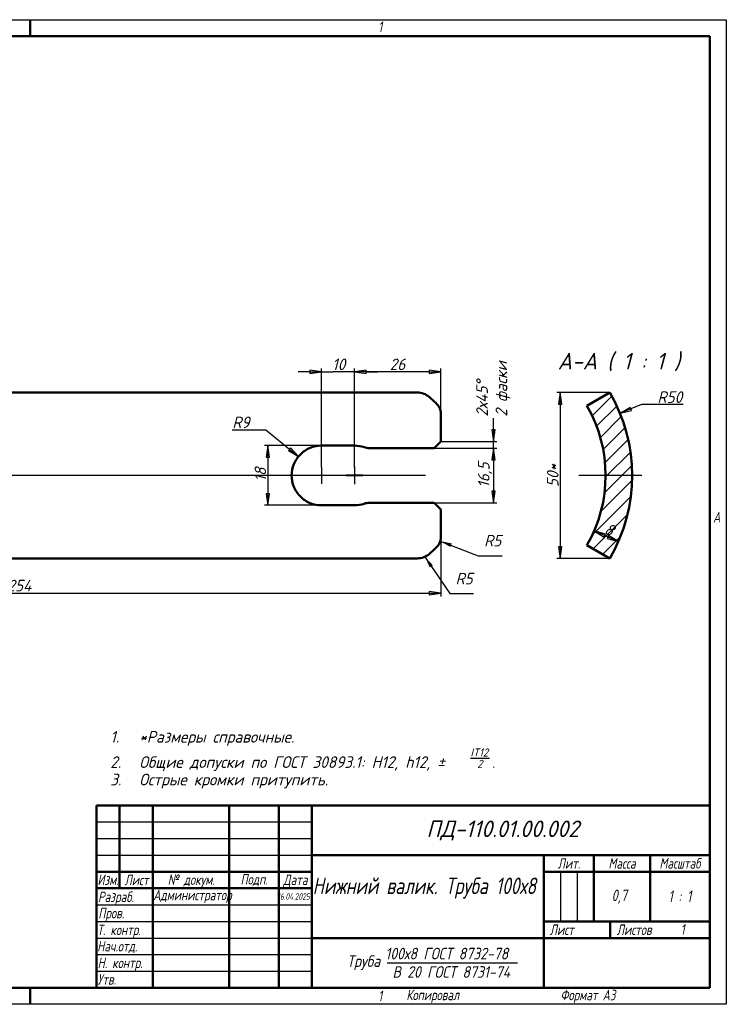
# Model space of a CAD drawing. Header units: millimetres. Extents: x 0 to 420, y 0 to 297.
# Tile 2 of 2: x 207 to 420, y 0 to 297. Entities that reach past the tile are written whole.
import ezdxf
from ezdxf.enums import TextEntityAlignment as Align

# ---------------------------------------------------------------- set-up
doc = ezdxf.new("R2010")
doc.units = ezdxf.units.MM
for name, color, linetype, lineweight in [('Видимый контур (ГОСТ)', 7, 'Continuous', 50), ('Заголовок (ГОСТ)', 7, 'Continuous', 50), ('Кромка (ГОСТ)', 7, 'Continuous', 50), ('Маркер центра (ГОСТ)', 7, 'Continuous', 25), ('Обозначение (ГОСТ)', 7, 'Continuous', 25), ('Осевая линия (ГОСТ)', 7, 'Continuous', 25), ('Размер (ГОСТ)', 7, 'Continuous', 25), ('Штриховка (ГОСТ)', 7, 'Continuous', 18), ('Эскизная геометрия (ГОСТ)', 7, 'Continuous', 50)]:
    doc.layers.add(name, color=color, linetype=linetype, lineweight=lineweight)
doc.styles.add('Альтернативный текст (ГОСТ)', font='txt', dxfattribs={"width": 0.8})
doc.styles.add('Обычный текст (ГОСТ)', font='GOST Common Italic.ttf')
doc.styles.add('Стиль текста110', font='GOST Common Italic.ttf', dxfattribs={"width": 0.8})
doc.styles.add('Стиль текста112', font='GOST Common Italic.ttf', dxfattribs={"width": 0.8})
doc.styles.add('Стиль текста120', font='GOST Common Italic.ttf', dxfattribs={"width": 0.9})
doc.styles.add('Стиль текста137', font='GOST Common Italic.ttf', dxfattribs={"width": 0.7})
doc.styles.add('Стиль текста139', font='GOST Common Italic.ttf', dxfattribs={"width": 0.7})
doc.styles.add('Стиль текста145', font='GOST Common Italic.ttf')
doc.styles.add('Стиль текста146', font='GOST Common Italic.ttf')
doc.styles.add('Стиль текста70', font='GOST Common Italic.ttf')
doc.styles.add('Стиль текста81', font='GOST Common Italic.ttf', dxfattribs={"width": 0.8})
doc.styles.add('Стиль текста87', font='GOST Common Italic.ttf')
doc.styles.add('Увеличенный текст (ГОСТ)', font='GOST Common Italic.ttf')
doc.dimstyles.new('Диаметр (ГОСТ)$7', dxfattribs={"dimtxt": 3.5, "dimasz": 3.5, "dimexe": 1, "dimexo": 0, "dimgap": 0.5, "dimtad": 1, "dimrnd": 1e-08, "dimtxsty": 'Обычный текст (ГОСТ)', "dimblk": 'Filled-1', "dimcen": 0.09, "dimdle": 15, "dimclrd": 256, "dimclre": 256, "dimclrt": 256, "dimazin": 2, "dimtfac": 0.714286, "dimtdec": 3, "dimtmove": 0, "dimatfit": 3, "dimfxl": 1, "dimtolj": 1, "dimlwd": -1, "dimlwe": 25, "dimarcsym": 0})
doc.dimstyles.new('Обычный (ГОСТ)', dxfattribs={"dimtxt": 3.5, "dimasz": 3.5, "dimexe": 1, "dimexo": 0, "dimgap": 0.5, "dimtad": 1, "dimrnd": 1e-08, "dimtxsty": 'Обычный текст (ГОСТ)', "dimblk": 'Filled-1', "dimcen": 0.09, "dimdle": 15, "dimclrd": 256, "dimclre": 256, "dimclrt": 256, "dimazin": 2, "dimtfac": 0.714286, "dimtdec": 3, "dimtmove": 0, "dimatfit": 3, "dimfxl": 1, "dimtolj": 1, "dimlwd": 25, "dimlwe": 25, "dimarcsym": 0})

# ---------------------------------------------------------------- blocks, each defined once
blk = doc.blocks.new('Рамки ГОСТ - Рамка')
at = {"layer": 'Кромка (ГОСТ)', "lineweight": 25}
for p, q in [((0, 297), (420, 297)), ((420, 297), (420, 0)), ((420, 0), (0, 0))]:
    blk.add_line(p, q, dxfattribs=at)
at = {"layer": 'Кромка (ГОСТ)'}
for p, q in [((210, 292), (210, 297)), ((415, 292), (20, 292)), ((415, 5), (415, 292)), ((20, 5), (415, 5)), ((210, 5), (210, 0))]:
    blk.add_line(p, q, dxfattribs=at)
at = {"layer": 'Кромка (ГОСТ)', "char_height": 3.17, "attachment_point": 1, "style": 'Альтернативный текст (ГОСТ)'}
for s, insert, width in [('\\fGOST Common|b0|i1;\\H3.1700;1', (315.02, 296.44), 5.2327), ('\\fGOST Common|b0|i1;\\H3.1700;A', (416, 148.5), 5.0704), ('\\fGOST Common|b0|i1;\\H3.1700;1', (315, 4.14), 6.6287), ('\\fGOST Common|b0|i1;\\H3.1700;Формат А3', (370, 4.39), 25.2103)]:
    blk.add_mtext(s, dxfattribs=dict(at, insert=insert, width=width))
blk = doc.blocks.new('Основные надписи ГОСТ - Форма 1')
at = {"layer": 'Заголовок (ГОСТ)'}
for p, q in [((0, 55), (185, 55)), ((0, 0), (0, 55)), ((0, 0), (0, 55)), ((7, 55), (7, 30)), ((17, 55), (17, 0)), ((40, 55), (40, 0)), ((55, 55), (55, 0)), ((65, 55), (65, 0)), ((185, 0), (185, 55)), ((65, 40), (185, 40)), ((135, 40), (135, 0)), ((150, 40), (150, 20)), ((167, 40), (167, 20)), ((0, 35), (65, 35)), ((135, 35), (185, 35)), ((0, 30), (65, 30)), ((135, 20), (185, 20)), ((155, 20), (155, 15)), ((65, 15), (185, 15)), ((185, 0), (0, 0))]:
    blk.add_line(p, q, dxfattribs=at)
at = {"layer": 'Заголовок (ГОСТ)', "linetype": 'Continuous', "lineweight": 25}
for p, q in [((0, 50), (65, 50)), ((0, 45), (65, 45)), ((0, 40), (65, 40)), ((140, 35), (140, 20)), ((145, 35), (145, 20)), ((0, 25), (65, 25)), ((0, 20), (65, 20)), ((0, 15), (65, 15)), ((0, 10), (65, 10)), ((0, 5), (65, 5))]:
    blk.add_line(p, q, dxfattribs=at)
at = {"layer": 'Заголовок (ГОСТ)', "lineweight": 30}
blk.add_line((87.65, 7.5), (127.03, 7.5), dxfattribs=at)
at = {"layer": 'Заголовок (ГОСТ)', "char_height": 3.17, "style": 'Альтернативный текст (ГОСТ)'}
for s, insert, width, attachment_point in [('\\fGOST Common|b0|i1;\\H3.1700;Лит.', (142.52, 37.49), 14.9766, 5), ('\\fGOST Common|b0|i1;\\H3.1700;Масса', (158.55, 37.51), 16.9878, 5), ('\\fGOST Common|b0|i1;\\H3.1700;Масштаб', (176.02, 37.53), 17.8316, 5), ('\\fGOST Common|b0|i1;\\H3.1700;Изм.', (3.5, 32.56), 6.9635, 5), ('\\fGOST Common|b0|i1;\\H3.1700;Лист', (12.1, 32.5), 10.0029, 5), ('\\A0;\\fGOST Common|b0|i1;\\H3.1700;№ докум.', (28.58, 32.16), 22.9069, 5), ('\\fGOST Common|b0|i1;\\H3.1700;Подп.', (47.56, 32.45), 14.879, 5), ('\\fGOST Common|b0|i1;\\H3.1700;Дата', (60.02, 32.24), 9.9614, 5), ('\\fGOST Common|b0|i1;\\H3.1700;Разраб.', (0.47, 27), 16.9971, 4), ('\\A0;\\fGOST Common|b0|i1;\\H3.1700;Т. контр.', (0.23, 17.01), 16.9554, 4), ('\\fGOST Common|b0|i1;\\H3.1700;Пров.', (0.56, 22.08), 17.0192, 4), ('\\fGOST Common|b0|i1;\\H3.1700;Лист', (140.37, 17.5), 10.5071, 5), ('\\fGOST Common|b0|i1;\\H3.1700;Листов', (162.21, 17.5), 14.3668, 5), ('\\A1;', (150.6, 17.54), 8.8313, 5), ('\\fGOST Common|b0|i1;\\H3.1700;Н. контр.', (0.36, 7.05), 16.9999, 4), ('\\fGOST Common|b0|i1;\\H3.1700;Утв.', (0.34, 2.52), 17.0083, 4), ('\\fGOST Common|b0|i1;\\H3.1700;Копировал', (93.48, -0.59), 19.7871, 1)]:
    blk.add_mtext(s, dxfattribs=dict(at, insert=insert, width=width, attachment_point=attachment_point))
at = {"layer": 'Заголовок (ГОСТ)'}
for tag, height, style, width, p in [('Изм1', 2.89, 'Стиль текста137', 0.7, (3.51, 52.52)), ('Лист1', 2.89, 'Стиль текста137', 0.7, (12.03, 52.52)), ('Докум1', 2.89, 'Стиль текста137', 0.7, (28.54, 52.48)), ('Изм2', 2.89, 'Стиль текста137', 0.7, (3.5, 47.52)), ('Лист2', 2.89, 'Стиль текста137', 0.7, (12.01, 47.5)), ('Докум2', 2.89, 'Стиль текста137', 0.7, (28.53, 47.5)), ('Изм3', 2.89, 'Стиль текста137', 0.7, (3.5, 42.5)), ('Лист3', 2.89, 'Стиль текста137', 0.7, (12.01, 42.51)), ('Докум3', 2.89, 'Стиль текста137', 0.7, (28.51, 42.48)), ('Изм4', 2.89, 'Стиль текста137', 0.7, (3.51, 37.5)), ('Лист4', 2.89, 'Стиль текста137', 0.7, (12, 37.53)), ('Докум4', 2.89, 'Стиль текста137', 0.7, (28.51, 37.52)), ('Литера', 3.5, 'Стиль текста81', 0.8, (137.52, 27.25)), ('Литера2', 3.5, 'Стиль текста81', 0.8, (142.51, 27.22)), ('Литера3', 3.5, 'Стиль текста81', 0.8, (147.52, 27.21)), ('Тип_документа', 3.17, 'Стиль текста112', 0.8, (100.08, 17.56))]:
    blk.add_attdef(tag, text='', height=height, dxfattribs=dict(at, style=style, width=width)).set_placement(p, align=Align.MIDDLE_CENTER)
for tag, height, style, width, p in [('Подп1', 2.89, 'Стиль текста137', 0.7, (40.01, 52.51)), ('Дата1', 2, 'Стиль текста139', 0.7, (55.01, 52.51)), ('Подп2', 2.89, 'Стиль текста137', 0.7, (40.01, 47.5)), ('Дата2', 2, 'Стиль текста139', 0.7, (55.01, 47.49)), ('Подп3', 2.89, 'Стиль текста137', 0.7, (40.01, 42.51)), ('Дата3', 2, 'Стиль текста139', 0.7, (55.02, 42.52)), ('Подп4', 2.89, 'Стиль текста137', 0.7, (40.01, 37.51)), ('Дата4', 2, 'Стиль текста139', 0.7, (55.02, 37.51)), ('Разработал_Подп.', 2.89, 'Стиль текста137', 0.7, (40.05, 27.51)), ('ПРОВЕРИЛ', 3.17, 'Стиль текста112', 0.8, (17.41, 22.53)), ('Проверил_Подп.', 2.89, 'Стиль текста137', 0.7, (40.05, 22.52)), ('ДАТА_ПРОВЕРКИ', 2, 'Стиль текста139', 0.7, (55.02, 22.51)), ('ТЕХНОЛОГ', 3.17, 'Стиль текста112', 0.8, (17.33, 17.54)), ('Технолог_Подп.', 2.89, 'Стиль текста137', 0.7, (40.05, 17.51)), ('Технолог_Дата', 2, 'Стиль текста139', 0.7, (55.01, 17.5)), ('НАЧ._ОТДЕЛА', 3.17, 'Стиль текста112', 0.8, (17.46, 12.45)), ('Руководитель_Подп.', 2.89, 'Стиль текста137', 0.7, (40.01, 12.5)), ('Руководитель_Дата', 2, 'Стиль текста139', 0.7, (55.01, 12.51)), ('НОРМОКОНТРОЛЬ', 3.17, 'Стиль текста112', 0.8, (17.37, 7.48)), ('Нормоконтроль_Подп.', 2.89, 'Стиль текста137', 0.7, (40.05, 7.52)), ('ДАТА_НОРМОКОНТРОЛЯ', 2, 'Стиль текста139', 0.7, (55.02, 7.51)), ('УТВЕРДИЛ', 3.17, 'Стиль текста112', 0.8, (17.4, 2.51)), ('Утвердил_Подп.', 2.89, 'Стиль текста137', 0.7, (40.05, 2.51)), ('ДАТА_УТВЕРЖДЕНИЯ', 2, 'Стиль текста139', 0.7, (55.01, 2.5))]:
    blk.add_attdef(tag, text='', height=height, dxfattribs=dict(at, style=style, width=width)).set_placement(p, align=Align.MIDDLE_LEFT)
at = {"layer": 'Заголовок (ГОСТ)', "style": 'Стиль текста87'}
blk.add_attdef('ОБОЗНАЧЕНИЕ_001', (99.53, 45.43), '', height=5, dxfattribs=at)
at = {"layer": 'Заголовок (ГОСТ)'}
for tag, p, height, style, width in [('ЗАГОЛОВОК_001', (65.22, 28.23), 5, 'Стиль текста110', 0.8), ('Масштаб_001', (172.52, 25.85), 3.5, 'Стиль текста81', 0.8), ('АВТОР_001', (17.11, 26.38), 3.17, 'Стиль текста112', 0.8), ('ДАТА_СОЗДАНИЯ_001', (54.58, 26.51), 2, 'Стиль текста139', 0.7), ('Масса_001', (155.44, 26.13), 3.5, 'Стиль текста81', 0.8), ('Листов_001', (176.23, 15.99), 3.17, 'Стиль текста112', 0.8), ('Должность_руководителя_001', (0.22, 10.93), 3.17, 'Стиль текста112', 0.8), ('Материал_Наим._001', (87.13, 8.55), 3.5, 'Стиль текста120', 0.9), ('Материал_Класс_001', (75.56, 6.28), 3.5, 'Стиль текста120', 0.9), ('Материал_ГОСТ_001', (89.29, 3), 3.5, 'Стиль текста120', 0.9)]:
    blk.add_attdef(tag, p, '', height=height, dxfattribs=dict(at, style=style, width=width))
at = {"layer": 'Заголовок (ГОСТ)', "style": 'Стиль текста70'}
blk.add_attdef('ОРГАНИЗАЦИЯ', text='', height=3.5, dxfattribs=at).set_placement((160.02, 7.6), align=Align.MIDDLE_CENTER)
blk = doc.blocks.new('Filled-1')
at = {"color": 0}
for p, q in [((0, 0), (-1, 0.143)), ((-1, 0.143), (-1, -0.143)), ((-1, 0), (0, 0)), ((-1, -0.143), (0, 0))]:
    blk.add_line(p, q, dxfattribs=at)
at = {"color": 0, "flags": 128}
blk.add_lwpolyline([(-1, -0.143), (0, 0), (-1, 0.143), (-1, -0.143)], dxfattribs=at)
at = {"color": 0}
blk.add_solid([(-1, -0.143), (0, 0), (-1, 0.143), (-1, -0.143)], dxfattribs=at)
blk = doc.blocks.new('*D13')
at = {"layer": 'Defpoints', "color": 0, "linetype": 'Continuous', "transparency": 16777216}
for p in [(297.87, 190.79), (297.87, 162.02), (307.85, 161.93)]:
    blk.add_point(p, dxfattribs=at)
at = {"layer": 'Размер (ГОСТ)', "linetype": 'Continuous', "lineweight": 25, "transparency": 16777216}
for p, q in [((294.37, 190.79), (290.87, 190.79)), ((297.87, 162.02), (297.87, 191.79)), ((297.87, 190.79), (301.37, 190.79)), ((304.35, 190.79), (301.37, 190.79)), ((307.85, 190.79), (304.35, 190.79)), ((307.85, 161.93), (307.85, 191.79)), ((311.35, 190.79), (314.85, 190.79))]:
    blk.add_line(p, q, dxfattribs=at)
at = {"layer": 'Размер (ГОСТ)', "linetype": 'Continuous', "lineweight": 25, "transparency": 16777216, "xscale": 3.5, "yscale": 3.5, "zscale": 3.5}
blk.add_blockref('Filled-1', (297.87, 190.79), dxfattribs=at)
at = {"layer": 'Размер (ГОСТ)', "linetype": 'Continuous', "lineweight": 25, "transparency": 16777216, "xscale": 3.5, "yscale": 3.5, "zscale": 3.5, "rotation": 180}
blk.add_blockref('Filled-1', (307.85, 190.79), dxfattribs=at)
at = {"layer": 'Размер (ГОСТ)', "linetype": 'Continuous', "lineweight": 25, "transparency": 16777216, "insert": (301.1, 194.79), "char_height": 3.5, "attachment_point": 1, "style": 'Обычный текст (ГОСТ)'}
blk.add_mtext('\\A1;10', dxfattribs=at)
blk = doc.blocks.new('*D14')
at = {"layer": 'Defpoints', "color": 0, "linetype": 'Continuous', "transparency": 16777216}
for p in [(290.91, 165.22), (297.87, 159.52)]:
    blk.add_point(p, dxfattribs=at)
at = {"layer": 'Размер (ГОСТ)', "linetype": 'Continuous', "lineweight": 25, "transparency": 16777216}
for p, q in [((270.98, 173.27), (281.09, 173.27)), ((281.09, 173.27), (288.2, 167.44))]:
    blk.add_line(p, q, dxfattribs=at)
at = {"layer": 'Размер (ГОСТ)', "linetype": 'Continuous', "lineweight": 25, "transparency": 16777216, "xscale": 3.5, "yscale": 3.5, "zscale": 3.5, "rotation": 320.6606576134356}
blk.add_blockref('Filled-1', (290.91, 165.22), dxfattribs=at)
at = {"layer": 'Размер (ГОСТ)', "linetype": 'Continuous', "lineweight": 25, "transparency": 16777216, "insert": (270.98, 177.27), "char_height": 3.5, "attachment_point": 1, "style": 'Обычный текст (ГОСТ)'}
blk.add_mtext('\\A1;R9', dxfattribs=at)
blk = doc.blocks.new('*D15')
at = {"layer": 'Defpoints', "color": 0, "linetype": 'Continuous', "transparency": 16777216}
for p in [(297.87, 168.52), (281.7, 150.52), (297.87, 150.52)]:
    blk.add_point(p, dxfattribs=at)
at = {"layer": 'Размер (ГОСТ)', "linetype": 'Continuous', "lineweight": 25, "transparency": 16777216}
for p, q in [((297.87, 168.52), (280.7, 168.52)), ((281.7, 165.02), (281.7, 154.02)), ((297.87, 150.52), (280.7, 150.52))]:
    blk.add_line(p, q, dxfattribs=at)
at = {"layer": 'Размер (ГОСТ)', "linetype": 'Continuous', "lineweight": 25, "transparency": 16777216, "xscale": 3.5, "yscale": 3.5, "zscale": 3.5}
for p, rotation in [((281.7, 168.52), 90), ((281.7, 150.52), 270)]:
    blk.add_blockref('Filled-1', p, dxfattribs=dict(at, rotation=rotation))
at = {"layer": 'Размер (ГОСТ)', "linetype": 'Continuous', "lineweight": 25, "transparency": 16777216, "insert": (277.7, 157.69), "char_height": 3.5, "attachment_point": 1, "rotation": 90, "style": 'Обычный текст (ГОСТ)'}
blk.add_mtext('\\A1;18', dxfattribs=at)
blk = doc.blocks.new('*D16')
at = {"layer": 'Defpoints', "color": 0, "linetype": 'Continuous', "transparency": 16777216}
for p in [(331.87, 167.77), (331.87, 151.27), (349.77, 151.27)]:
    blk.add_point(p, dxfattribs=at)
at = {"layer": 'Размер (ГОСТ)', "linetype": 'Continuous', "lineweight": 25, "transparency": 16777216}
for p, q in [((331.87, 167.77), (350.77, 167.77)), ((349.77, 164.27), (349.77, 154.77)), ((331.87, 151.27), (350.77, 151.27))]:
    blk.add_line(p, q, dxfattribs=at)
at = {"layer": 'Размер (ГОСТ)', "linetype": 'Continuous', "lineweight": 25, "transparency": 16777216, "xscale": 3.5, "yscale": 3.5, "zscale": 3.5}
for p, rotation in [((349.77, 167.77), 90), ((349.77, 151.27), 270)]:
    blk.add_blockref('Filled-1', p, dxfattribs=dict(at, rotation=rotation))
at = {"layer": 'Размер (ГОСТ)', "linetype": 'Continuous', "lineweight": 25, "transparency": 16777216, "insert": (345.07, 155.8), "char_height": 3.5, "attachment_point": 1, "rotation": 90, "style": 'Обычный текст (ГОСТ)'}
blk.add_mtext('\\A1;16,5', dxfattribs=at)
blk = doc.blocks.new('*D17')
at = {"layer": 'Defpoints', "color": 0, "linetype": 'Continuous', "transparency": 16777216}
for p in [(333.87, 169.77), (349.77, 169.77), (331.87, 167.77)]:
    blk.add_point(p, dxfattribs=at)
at = {"layer": 'Размер (ГОСТ)', "linetype": 'Continuous', "lineweight": 25, "transparency": 16777216}
for p, q in [((349.77, 173.27), (349.77, 176.77)), ((333.87, 169.77), (350.77, 169.77)), ((349.77, 167.77), (349.77, 169.77)), ((331.87, 167.77), (350.77, 167.77)), ((349.77, 164.27), (349.77, 160.77))]:
    blk.add_line(p, q, dxfattribs=at)
at = {"layer": 'Размер (ГОСТ)', "linetype": 'Continuous', "lineweight": 25, "transparency": 16777216, "xscale": 3.5, "yscale": 3.5, "zscale": 3.5}
for p, rotation in [((349.77, 169.77), 270), ((349.77, 167.77), 90)]:
    blk.add_blockref('Filled-1', p, dxfattribs=dict(at, rotation=rotation))
at = {"layer": 'Размер (ГОСТ)', "linetype": 'Continuous', "lineweight": 25, "transparency": 16777216, "insert": (344.57, 177.27), "char_height": 3.5, "attachment_point": 1, "rotation": 90, "style": 'Обычный текст (ГОСТ)'}
blk.add_mtext('\\A1;\\fGOST Common|b0|i1;\\H3.5000;2х45°\\P\\fGOST Common|b0|i1;\\H3.5000;2 фаски', dxfattribs=at)
blk = doc.blocks.new('Текст на выноске_1')
at = {"layer": 'Эскизная геометрия (ГОСТ)', "lineweight": 30}
blk.add_line((0, 0), (2.05, 0), dxfattribs=at)
at = {"layer": 'Обозначение (ГОСТ)', "style": 'Стиль текста145'}
blk.add_text('R5', height=0.9979, dxfattribs=at).set_placement((0.5, 0.5), align=Align.BOTTOM_LEFT)
blk = doc.blocks.new('Текст на выноске_2')
at = {"layer": 'Эскизная геометрия (ГОСТ)', "lineweight": 30}
blk.add_line((0, 0), (2.05, 0), dxfattribs=at)
at = {"layer": 'Обозначение (ГОСТ)', "style": 'Стиль текста145'}
blk.add_text('R5', height=0.9979, dxfattribs=at).set_placement((0.5, 0.5), align=Align.BOTTOM_LEFT)
blk = doc.blocks.new('*D19')
at = {"layer": 'Defpoints', "color": 0, "linetype": 'Continuous', "transparency": 16777216}
for p in [(307.85, 190.79), (333.87, 178.14), (307.85, 161.93)]:
    blk.add_point(p, dxfattribs=at)
at = {"layer": 'Размер (ГОСТ)', "linetype": 'Continuous', "lineweight": 25, "transparency": 16777216}
for p, q in [((307.85, 161.93), (307.85, 191.79)), ((330.37, 190.79), (311.35, 190.79)), ((333.87, 178.14), (333.87, 191.79))]:
    blk.add_line(p, q, dxfattribs=at)
at = {"layer": 'Размер (ГОСТ)', "linetype": 'Continuous', "lineweight": 25, "transparency": 16777216, "xscale": 3.5, "yscale": 3.5, "zscale": 3.5, "rotation": 180}
blk.add_blockref('Filled-1', (307.85, 190.79), dxfattribs=at)
at = {"layer": 'Размер (ГОСТ)', "linetype": 'Continuous', "lineweight": 25, "transparency": 16777216, "xscale": 3.5, "yscale": 3.5, "zscale": 3.5}
blk.add_blockref('Filled-1', (333.87, 190.79), dxfattribs=at)
at = {"layer": 'Размер (ГОСТ)', "linetype": 'Continuous', "lineweight": 25, "transparency": 16777216, "insert": (318.45, 194.79), "char_height": 3.5, "attachment_point": 1, "style": 'Обычный текст (ГОСТ)'}
blk.add_mtext('\\A1;26', dxfattribs=at)
blk = doc.blocks.new('*D20')
at = {"layer": 'Defpoints', "color": 0, "linetype": 'Continuous', "transparency": 16777216}
for p in [(79.87, 140.89), (333.87, 140.89), (333.87, 124.05)]:
    blk.add_point(p, dxfattribs=at)
at = {"layer": 'Размер (ГОСТ)', "linetype": 'Continuous', "lineweight": 25, "transparency": 16777216}
for p, q in [((79.87, 140.89), (79.87, 123.05)), ((333.87, 140.89), (333.87, 123.05)), ((83.37, 124.05), (330.37, 124.05))]:
    blk.add_line(p, q, dxfattribs=at)
at = {"layer": 'Размер (ГОСТ)', "linetype": 'Continuous', "lineweight": 25, "transparency": 16777216, "xscale": 3.5, "yscale": 3.5, "zscale": 3.5, "rotation": 180}
blk.add_blockref('Filled-1', (79.87, 124.05), dxfattribs=at)
at = {"layer": 'Размер (ГОСТ)', "linetype": 'Continuous', "lineweight": 25, "transparency": 16777216, "xscale": 3.5, "yscale": 3.5, "zscale": 3.5}
blk.add_blockref('Filled-1', (333.87, 124.05), dxfattribs=at)
at = {"layer": 'Размер (ГОСТ)', "linetype": 'Continuous', "lineweight": 25, "transparency": 16777216, "insert": (203.15, 128.05), "char_height": 3.5, "attachment_point": 1, "style": 'Обычный текст (ГОСТ)'}
blk.add_mtext('\\A1;254', dxfattribs=at)
blk = doc.blocks.new('*D23')
at = {"layer": 'Defpoints', "color": 0, "linetype": 'Continuous', "transparency": 16777216}
for p in [(387.94, 178.27), (341.59, 159.52)]:
    blk.add_point(p, dxfattribs=at)
at = {"layer": 'Размер (ГОСТ)', "linetype": 'Continuous', "lineweight": 25, "transparency": 16777216}
for p, q in [((394.43, 180.9), (391.19, 179.58)), ((407.02, 180.9), (394.43, 180.9))]:
    blk.add_line(p, q, dxfattribs=at)
at = {"layer": 'Размер (ГОСТ)', "linetype": 'Continuous', "lineweight": 25, "transparency": 16777216, "xscale": 3.5, "yscale": 3.5, "zscale": 3.5, "rotation": 202.0295564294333}
blk.add_blockref('Filled-1', (387.94, 178.27), dxfattribs=at)
at = {"layer": 'Размер (ГОСТ)', "linetype": 'Continuous', "lineweight": 25, "transparency": 16777216, "insert": (399.22, 184.9), "char_height": 3.5, "attachment_point": 1, "style": 'Обычный текст (ГОСТ)'}
blk.add_mtext('\\A1;R50', dxfattribs=at)
blk = doc.blocks.new('*D24')
at = {"layer": 'Defpoints', "color": 0, "linetype": 'Continuous', "transparency": 16777216}
for p in [(380.12, 142.79), (380.12, 142.79), (387.46, 139.6)]:
    blk.add_point(p, dxfattribs=at)
at = {"layer": 'Размер (ГОСТ)', "linetype": 'Continuous', "lineweight": 25, "transparency": 16777216}
for p, q in [((380.12, 142.79), (380.52, 143.71)), ((384.25, 141), (381.04, 142.39)), ((383.33, 141.4), (386.54, 140)), ((387.46, 139.6), (387.86, 140.52))]:
    blk.add_line(p, q, dxfattribs=at)
at = {"layer": 'Размер (ГОСТ)', "linetype": 'Continuous', "lineweight": 25, "transparency": 16777216, "xscale": 3.5, "yscale": 3.5, "zscale": 3.5}
for p, rotation in [((380.12, 142.79), 156.528935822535), ((387.46, 139.6), 336.5289358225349)]:
    blk.add_blockref('Filled-1', p, dxfattribs=dict(at, rotation=rotation))
at = {"layer": 'Размер (ГОСТ)', "linetype": 'Continuous', "lineweight": 25, "transparency": 16777216, "insert": (384.31, 145.33), "char_height": 3.5, "attachment_point": 1, "rotation": 336.5289, "style": 'Обычный текст (ГОСТ)'}
blk.add_mtext('\\A1;8', dxfattribs=at)
blk = doc.blocks.new('*D25')
at = {"layer": 'Defpoints', "color": 0, "linetype": 'Continuous', "transparency": 16777216}
for p in [(384.9, 184.52), (369.9, 134.52), (384.9, 134.52)]:
    blk.add_point(p, dxfattribs=at)
at = {"layer": 'Размер (ГОСТ)', "linetype": 'Continuous', "lineweight": 25, "transparency": 16777216}
for p, q in [((384.9, 184.52), (368.9, 184.52)), ((369.9, 181.02), (369.9, 138.02)), ((384.9, 134.52), (368.9, 134.52))]:
    blk.add_line(p, q, dxfattribs=at)
at = {"layer": 'Размер (ГОСТ)', "linetype": 'Continuous', "lineweight": 25, "transparency": 16777216, "xscale": 3.5, "yscale": 3.5, "zscale": 3.5}
for p, rotation in [((369.9, 184.52), 90), ((369.9, 134.52), 270)]:
    blk.add_blockref('Filled-1', p, dxfattribs=dict(at, rotation=rotation))
at = {"layer": 'Размер (ГОСТ)', "linetype": 'Continuous', "lineweight": 25, "transparency": 16777216, "insert": (365.9, 156), "char_height": 3.5, "attachment_point": 1, "rotation": 90, "style": 'Обычный текст (ГОСТ)'}
blk.add_mtext('\\A1;\\fGOST Common|b0|i1;\\H3.5000;50*', dxfattribs=at)

msp = doc.modelspace()

# ---------------------------------------------------------------- hatches: boundary and pattern name
at = {"layer": 'Штриховка (ГОСТ)'}
h = msp.add_hatch(dxfattribs=at)
h.set_pattern_fill('ANSI31', color=256, scale=25.4, style=0)
h.set_pattern_definition([(45, (0, 0), (-2.245064, 2.245064), [])])
edge = h.paths.add_edge_path()
edge.add_ellipse((341.5943, 159.5171), major_axis=(25, 43.3013), ratio=1, start_angle=270, end_angle=330)
edge.add_line((384.8956, 184.5171), (377.9674, 180.5171))
edge.add_ellipse((341.5943, 159.5171), major_axis=(21, -36.3731), ratio=1, start_angle=30, end_angle=90, ccw=False)
edge.add_line((377.9674, 138.5171), (384.8956, 134.5171))

# ---------------------------------------------------------------- linework, layer by layer
at = {"layer": 'Видимый контур (ГОСТ)'}
for p, q in [((326.7947, 184.5171), (86.9368, 184.5171)), ((384.8956, 184.5171), (377.9674, 180.5171)), ((333.8658, 169.7671), (333.8658, 178.1421)), ((331.8658, 167.7671), (333.8658, 169.7671)), ((297.8658, 168.5171), (307.8658, 168.5171)), ((312.3866, 167.7671), (331.8658, 167.7671)), ((307.8658, 150.5171), (297.8658, 150.5171)), ((331.8658, 151.2671), (312.3866, 151.2671)), ((333.8658, 149.2671), (331.8658, 151.2671)), ((333.8658, 140.8921), (333.8658, 149.2671)), ((377.9674, 138.5171), (384.8956, 134.5171)), ((326.7947, 134.5171), (86.9368, 134.5171))]:
    msp.add_line(p, q, dxfattribs=at)
for radius in [50, 42]:
    msp.add_arc((341.5943, 159.5171), radius, 330, 30, dxfattribs=at)
for major_axis, start_param, end_param in [((-48.2963, 48.2963), 4.90341863, 4.94489486), ((-48.2963, -48.2963), 1.33829045, 1.37976668)]:
    msp.add_ellipse((328.8658, 159.5171), major_axis=major_axis, ratio=0.26794919, start_param=start_param, end_param=end_param, dxfattribs=at)
for points, knots in [([(326.7947, 184.5171), (327.4226, 184.5171), (328.0923, 184.4087), (329.3242, 183.9648), (329.8864, 183.629), (330.3302, 183.2381)], [3.023362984, 3.023362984, 3.023362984, 3.023362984, 3.211718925, 3.211718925, 3.400074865, 3.400074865, 3.400074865, 3.400074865]), ([(332.4013, 181.3927), (332.8467, 180.9912), (333.2316, 180.48), (333.7413, 179.3487), (333.8658, 178.7281), (333.8658, 178.1421)], [1.892442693, 1.892442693, 1.892442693, 1.892442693, 2.081590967, 2.081590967, 2.271028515, 2.271028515, 2.271028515, 2.271028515]), ([(288.8658, 159.5171), (288.8658, 160.6498), (289.0926, 161.8563), (290.0119, 164.073), (290.7042, 165.0834), (292.2995, 166.6788), (293.3099, 167.371), (295.5265, 168.2902), (296.733, 168.5171), (297.8658, 168.5171)], [1.35926177, 1.35926177, 1.35926177, 1.35926177, 1.69907101, 1.69907101, 2.03888025, 2.03888025, 2.37870189, 2.37870189, 2.71852354, 2.71852354, 2.71852354, 2.71852354]), ([(297.8658, 150.5171), (296.733, 150.5171), (295.5265, 150.744), (293.3099, 151.6632), (292.2995, 152.3555), (290.7042, 153.9508), (290.0119, 154.9612), (289.0926, 157.1779), (288.8658, 158.3844), (288.8658, 159.5171)], [0, 0, 0, 0, 0.33982164, 0.33982164, 0.67964329, 0.67964329, 1.01945253, 1.01945253, 1.35926177, 1.35926177, 1.35926177, 1.35926177]), ([(333.8658, 140.8921), (333.8658, 140.3061), (333.7413, 139.6856), (333.2316, 138.5542), (332.8467, 138.043), (332.4013, 137.6416)], [0.76017321, 0.76017321, 0.76017321, 0.76017321, 0.949610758, 0.949610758, 1.138759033, 1.138759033, 1.138759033, 1.138759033]), ([(330.3302, 135.7961), (329.8864, 135.4052), (329.3242, 135.0694), (328.0923, 134.6255), (327.4226, 134.5171), (326.7947, 134.5171)], [2.646651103, 2.646651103, 2.646651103, 2.646651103, 2.835007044, 2.835007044, 3.023362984, 3.023362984, 3.023362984, 3.023362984])]:
    msp.add_open_spline(points, degree=3, knots=knots, dxfattribs=at)
for points in [[(307.8658, 168.5171), (308.8164, 168.5171), (309.8198, 168.3599), (310.772, 168.035)], [(312.3866, 167.7671), (311.8586, 167.7671), (311.3009, 167.8545), (310.772, 168.035)], [(310.772, 150.9993), (309.8198, 150.6744), (308.8164, 150.5171), (307.8658, 150.5171)], [(310.772, 150.9993), (311.3009, 151.1797), (311.8586, 151.2671), (312.3866, 151.2671)]]:
    msp.add_open_spline(points, degree=3, dxfattribs=at)
at = {"layer": 'Маркер центра (ГОСТ)', "linetype": 'Continuous'}
for p, q in [((297.8664, 162.0165), (297.8664, 157.0165)), ((307.8505, 161.9253), (307.8505, 156.9253)), ((307.8506, 162.1086), (307.8506, 157.1086)), ((300.3664, 159.5165), (295.3664, 159.5165)), ((310.3505, 159.4253), (305.3505, 159.4253)), ((310.3506, 159.6086), (305.3506, 159.6086))]:
    msp.add_line(p, q, dxfattribs=at)
at = {"layer": 'Осевая линия (ГОСТ)', "linetype": 'Continuous'}
for p, q in [((329.2947, 159.5171), (84.4368, 159.5171)), ((394.4925, 159.5171), (375.4674, 159.5171))]:
    msp.add_line(p, q, dxfattribs=at)
at = {"layer": 'Эскизная геометрия (ГОСТ)', "lineweight": 30}
msp.add_line((342.8122, 74.2424), (348.6122, 74.2424), dxfattribs=at)

# ---------------------------------------------------------------- block references
msp.add_blockref('Рамки ГОСТ - Рамка', (0, 0))
at = {"xscale": 3.499999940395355, "yscale": 3.499999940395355, "zscale": 3.499999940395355}
for name, p in [('Текст на выноске_1', (345.1852, 135.3097)), ('Текст на выноске_2', (336.5666, 123.8662))]:
    msp.add_blockref(name, p, dxfattribs=at)
msp.add_blockref('Основные надписи ГОСТ - Форма 1', (230, 5)).add_auto_attribs({'Должность_руководителя_001': 'Нач.отд.', 'АВТОР_001': 'Администратор', 'ОБОЗНАЧЕНИЕ_001': 'ПД-110.01.00.002', 'ЗАГОЛОВОК_001': 'Нижний валик. Труба 100х8', 'Материал_Класс_001': 'Труба', 'Материал_Наим._001': '100х8 ГОСТ 8732-78', 'Материал_ГОСТ_001': 'В 20 ГОСТ 8731-74', 'Масса_001': '0,7', 'Масштаб_001': '1 : 1', 'Листов_001': '1', 'ДАТА_СОЗДАНИЯ_001': '16.04.2025'})

# ---------------------------------------------------------------- texts
at = {"layer": 'Обозначение (ГОСТ)'}
for s, height, style, p in [('1. ', 3.5, 'Обычный текст (ГОСТ)', (234.1622, 78.9324)), ('*Размеры справочные.', 3.5, 'Обычный текст (ГОСТ)', (242.9122, 78.9324)), ('IT12', 2.45, 'Стиль текста146', (342.8122, 74.7324)), ('2. ', 3.5, 'Обычный текст (ГОСТ)', (234.1622, 71.3024)), ('Общие допуски по ГОСТ 30893.1: Н12, h12, ±', 3.5, 'Обычный текст (ГОСТ)', (242.9122, 71.3024)), ('2', 2.45, 'Стиль текста146', (344.8622, 71.3024)), ('.', 3.5, 'Обычный текст (ГОСТ)', (349.3122, 71.3024)), ('3. ', 3.5, 'Обычный текст (ГОСТ)', (234.1622, 66.0524)), ('Острые кромки притупить.', 3.5, 'Обычный текст (ГОСТ)', (242.9122, 66.0524))]:
    msp.add_text(s, height=height, dxfattribs=dict(at, style=style)).set_placement(p)
at = {"layer": 'Обозначение (ГОСТ)', "insert": (369.1544, 191.0195), "char_height": 5, "attachment_point": 7, "style": 'Увеличенный текст (ГОСТ)'}
msp.add_mtext('A-A ( 1 : 1 )', dxfattribs=at)

# ---------------------------------------------------------------- dimensions: what is measured, and where the dimension line sits
at = {"layer": 'Размер (ГОСТ)', "linetype": 'Continuous', "lineweight": 25}
for base, p1, p2, angle, override, picture, middle in [((297.8664, 190.7946), (307.8505, 161.9253), (297.8664, 162.0165), 180, {"dimgap": 0.5, "dimdec": 0, "dimtol": 0, "dimlim": 0, "dimtp": 0, "dimtm": 0, "dimtdec": 3, "dimtofl": 0}, '*D13', (302.8585, 190.7946)), ((307.8505, 190.7946), (333.8658, 178.1421), (307.8505, 161.9253), 180, {"dimgap": 0.5, "dimdec": 0, "dimtol": 0, "dimlim": 0, "dimtp": 0, "dimtm": 0, "dimtdec": 3, "dimtofl": 0, "dimatfit": 1}, '*D19', (320.8582, 190.7946)), ((281.6994, 150.5171), (297.8658, 168.5171), (297.8658, 150.5171), 270, {"dimgap": 0.5, "dimdec": 2, "dimtol": 0, "dimlim": 0, "dimtp": 0, "dimtm": 0, "dimtdec": 3, "dimtofl": 0, "dimatfit": 1}, '*D15', (281.6994, 159.5171)), ((349.7653, 151.2671), (331.8658, 167.7671), (331.8658, 151.2671), 270, {"dimgap": 0.5, "dimdec": 2, "dimtol": 0, "dimlim": 0, "dimtp": 0, "dimtm": 0, "dimtdec": 3, "dimtofl": 0, "dimatfit": 1}, '*D16', (349.7653, 159.5171)), ((380.1193, 142.7891), (387.4574, 139.6028), (380.1193, 142.7891), 336.528936, {"dimgap": 0.5, "dimdec": 2, "dimtol": 0, "dimlim": 0, "dimtp": 0, "dimtm": 0, "dimtdec": 3, "dimtofl": 0}, '*D24', (383.7883, 141.196))]:
    dim = msp.add_linear_dim(base=base, p1=p1, p2=p2, angle=angle, dimstyle='Обычный (ГОСТ)', override=override, dxfattribs=at)
    dim.commit()
    dim.dimension.update_dxf_attribs({"geometry": picture, "text_midpoint": middle, "dimtype": 160})
for base, p1, p2, angle, text, override, picture, middle in [((349.7653, 169.7671), (331.8658, 167.7671), (333.8658, 169.7671), 270, '\\fGOST Common|b0|i1;\\H3.5000;<>х45°\\P\\fGOST Common|b0|i1;\\H3.5000;2 фаски', {"dimgap": 0.5, "dimtad": 0, "dimdec": 2, "dimtol": 0, "dimlim": 0, "dimtp": 0, "dimtm": 0, "dimtdec": 3, "dimtofl": 1, "dimatfit": 1, "dimtvp": 0}, '*D17', (349.7653, 185.7533)), ((369.8956, 134.5171), (384.8956, 184.5171), (384.8956, 134.5171), 90, '\\fGOST Common|b0|i1;\\H3.5000;<>*', {"dimgap": 0.5, "dimdec": 2, "dimtol": 0, "dimlim": 0, "dimtp": 0, "dimtm": 0, "dimtdec": 3, "dimtofl": 0, "dimatfit": 1}, '*D25', (369.8956, 159.5171))]:
    dim = msp.add_linear_dim(base=base, p1=p1, p2=p2, angle=angle, text=text, dimstyle='Обычный (ГОСТ)', override=override, dxfattribs=at)
    dim.commit()
    dim.dimension.update_dxf_attribs({"geometry": picture, "text_midpoint": middle, "dimtype": 160})
for center, mpoint, override, picture, middle in [((341.5943, 159.5171), (387.9438, 178.2714), {"dimgap": 0.5, "dimtih": 1, "dimtoh": 1, "dimdec": 2, "dimlfac": 1, "dimcen": 0, "dimtol": 0, "dimlim": 0, "dimtp": 0, "dimtm": 0, "dimtdec": 3, "dimtofl": 0}, '*D23', (403.1209, 180.8969)), ((297.8664, 159.5165), (290.9053, 165.2221), {"dimgap": 0.5, "dimtih": 1, "dimtoh": 1, "dimdec": 2, "dimlfac": 0.999935, "dimcen": 0, "dimtol": 0, "dimlim": 0, "dimtp": 0, "dimtm": 0, "dimtdec": 3, "dimtofl": 0}, '*D14', (273.6691, 173.2687))]:
    dim = msp.add_radius_dim(center=center, mpoint=mpoint, dimstyle='Обычный (ГОСТ)', override=override, dxfattribs=at)
    dim.commit()
    dim.dimension.update_dxf_attribs({"geometry": picture, "text_midpoint": middle, "dimtype": 164})
dim = msp.add_linear_dim(base=(333.8658, 124.0473), p1=(79.8658, 140.8921), p2=(333.8658, 140.8921), dimstyle='Обычный (ГОСТ)', override={"dimgap": 0.5, "dimdec": 2, "dimtol": 0, "dimlim": 0, "dimtp": 0, "dimtm": 0, "dimtdec": 3, "dimtofl": 0, "dimatfit": 1}, dxfattribs=at)
dim.commit()
dim.dimension.update_dxf_attribs({"geometry": '*D20', "text_midpoint": (206.8658, 124.0473), "dimtype": 160})

# ---------------------------------------------------------------- leaders
at = {"layer": 'Обозначение (ГОСТ)'}
for points in [[(333.7074, 139.733), (345.1852, 135.3097)], [(329.0653, 134.9933), (336.5666, 123.8662)]]:
    msp.add_leader(points, dimstyle='Диаметр (ГОСТ)$7', override={"dimtad": 0}, dxfattribs=at)

doc.saveas('drawing.dxf')
